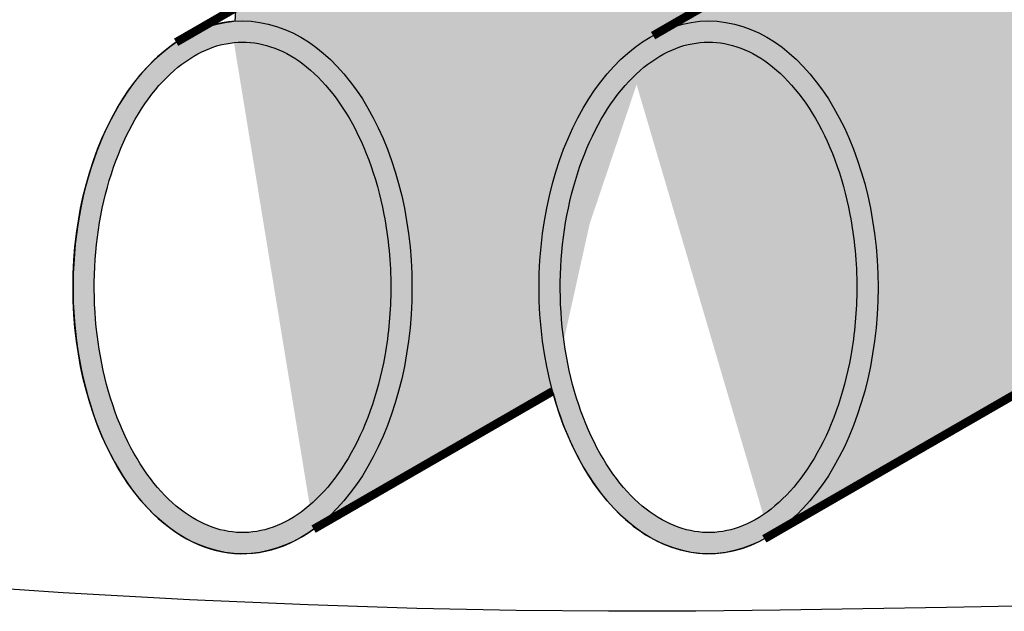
# Model space of a CAD drawing. Header units: inches. Extents: x -41 to 78, y -46 to 14.
# Tile 3 of 183: x 9 to 21, y -46 to -39. Entities that reach past the tile are written whole.
import ezdxf

# ---------------------------------------------------------------- set-up
doc = ezdxf.new("R2010")
doc.units = ezdxf.units.IN
doc.header["$MEASUREMENT"] = 0
for name, color, linetype in [('Conduit', 30, 'Continuous'), ('Dimension', 7, 'Continuous'), ('Dirt', 44, 'Continuous')]:
    doc.layers.add(name, color=color, linetype=linetype)
doc.styles.get("Standard").update_dxf_attribs({"font": 'simplex8.shx', "width": 0.8, "height": 2})
doc.dimstyles.get("Standard").update_dxf_attribs({"dimtxt": 2, "dimasz": 2, "dimexe": 0.18, "dimexo": 0.0625, "dimgap": 0.09, "dimtad": 0, "dimtih": 1, "dimtoh": 1, "dimdec": 4, "dimzin": 0, "dimdsep": 46, "dimtxsty": 'Standard', "dimcen": 0.09, "dimclrt": 256, "dimadec": 0, "dimazin": 0, "dimtfac": 1, "dimtdec": 4, "dimtofl": 0, "dimtmove": 0, "dimatfit": 3, "dimfxl": 1, "dimtolj": 1, "dimtzin": 0, "dimarcsym": 0})

# ---------------------------------------------------------------- blocks, each defined once
blk = doc.blocks.new('*D5')
at = {"layer": 'Defpoints', "color": 0, "transparency": 16777216}
for p in [(-28.001, -26.512), (12.214, -26.512), (11.92, -38.698)]:
    blk.add_point(p, dxfattribs=at)
at = {"layer": 'Dimension', "color": 0, "lineweight": -2, "transparency": 16777216}
for p, q in [((12.151, -26.512), (-28.181, -26.512)), ((-28.001, -28.512), (-28.001, -29.753)), ((-28.001, -36.698), (-28.001, -35.457)), ((11.858, -38.698), (-28.181, -38.698))]:
    blk.add_line(p, q, dxfattribs=at)
at = {"layer": 'Dimension', "color": 0, "transparency": 16777216}
for points in [[(-28.334, -28.512), (-27.668, -28.512), (-28.001, -26.512)], [(-28.334, -36.698), (-27.668, -36.698), (-28.001, -38.698)]]:
    blk.add_solid(points, dxfattribs=at)
at = {"layer": 'Dimension', "transparency": 16777216, "insert": (-28.001, -32.605), "char_height": 2, "width": 26.89179, "attachment_point": 5}
blk.add_mtext('\\A1;{\\H0.5x;MINIMUM DISTANCE ABOVE CONDUIT OR DIRECT BURIED CABLE\\P12" (30cm)}', dxfattribs=at)

msp = doc.modelspace()

# ---------------------------------------------------------------- hatches: boundary and pattern name
at = {"layer": 'Conduit'}
h = msp.add_hatch(color=256, dxfattribs=at)
h.dxf.hatch_style = 1
h.set_gradient(color1=(153, 76, 0), color2=(255, 127, 0), tint=1, name='INVCURVED')
edge = h.paths.add_edge_path()
edge.add_line((27.75152, -32.72972), (27.7652, -32.22069))
edge.add_line((27.7652, -32.22069), (27.50617, -32.17445))
edge.add_line((27.50617, -32.17445), (27.48766, -31.85081))
edge.add_line((27.48766, -31.85081), (27.4044, -31.22202))
edge.add_line((27.4044, -31.22202), (27.33965, -30.94462))
edge.add_line((27.33965, -30.94462), (27.10837, -30.63947))
edge.add_line((27.10837, -30.63947), (26.37815, -30.35098))
edge.add_line((26.37815, -30.35098), (11.92028, -38.69823))
edge.add_line((11.92028, -38.69823), (11.90998, -38.85623))
edge.add_ellipse((12, -42), major_axis=(0, 3.14696), ratio=0.63553312, start_angle=204.804048, end_angle=362.579893, ccw=False)
edge.add_line((12.83903, -44.85665), (15.65874, -43.22869))
edge.add_ellipse((17.5, -42), major_axis=(0, 3.14696), ratio=0.63553312, start_angle=19.105952, end_angle=112.981683, ccw=False)
edge.add_line((16.84537, -39.02639), (27.75152, -32.72972))
h = msp.add_hatch(color=256, dxfattribs=at)
h.dxf.hatch_style = 1
h.set_gradient(color1=(153, 76, 0), color2=(255, 127, 0), tint=1, name='INVCURVED')
edge = h.paths.add_edge_path()
edge.add_line((27.88046, -38.75791), (27.86573, -38.1985))
edge.add_line((27.86573, -38.1985), (28.20448, -37.75686))
edge.add_line((28.20448, -37.75686), (28.26339, -37.15329))
edge.add_line((28.26339, -37.15329), (28.20448, -36.52027))
edge.add_line((28.20448, -36.52027), (27.9541, -35.97558))
edge.add_line((27.9541, -35.97558), (27.56373, -34.7787))
edge.add_line((27.56373, -34.7787), (27.74297, -34.48395))
edge.add_line((27.74297, -34.48395), (27.94534, -34.05629))
edge.add_line((27.94534, -34.05629), (27.95113, -33.62284))
edge.add_line((27.95113, -33.62284), (27.92222, -33.17784))
edge.add_line((27.92222, -33.17784), (27.75152, -32.72972))
edge.add_line((27.75152, -32.72972), (16.84537, -39.02639))
edge.add_ellipse((17.5, -42), major_axis=(0, 3.14696), ratio=0.63553312, start_angle=201.072507, end_angle=379.105952, ccw=False)
edge.add_line((18.2191, -44.93651), (27.64074, -39.49693))
edge.add_line((27.64074, -39.49693), (27.88046, -38.75791))
h = msp.add_hatch(color=256, dxfattribs=at)
h.dxf.hatch_style = 1
edge = h.paths.add_edge_path()
edge.add_ellipse((12, -42), major_axis=(0, 3.14696), ratio=0.63553312, start_angle=0, end_angle=360)
edge = h.paths.add_edge_path(flags=16)
edge.add_spline(control_points=[(13.75, -42), (13.75, -41.70843), (13.72263, -41.4169), (13.58275, -40.68662), (13.4265, -40.27133), (13.02202, -39.61368), (12.77526, -39.37342), (12.26942, -39.10477), (12.01289, -39.0709), (11.50263, -39.19286), (11.24428, -39.35451), (10.78467, -39.87851), (10.58698, -40.2395), (10.31833, -41.07683), (10.24743, -41.55184), (10.25272, -42.50055), (10.32891, -42.97335), (10.60658, -43.80234), (10.80797, -44.15717), (11.27198, -44.6669), (11.53079, -44.82066), (12.04108, -44.92826), (12.29788, -44.88749), (12.8026, -44.60383), (13.04747, -44.35586), (13.44535, -43.68582), (13.59705, -43.26583), (13.72583, -42.54819), (13.75, -42.27411), (13.75, -42)], knot_values=[-1.57079633, -1.57079633, -1.57079633, -1.57079633, -1.27806131, -1.27806131, -0.80179061, -0.80179061, -0.3255199, -0.3255199, 0.1507508, 0.1507508, 0.6270215, 0.6270215, 1.10329221, 1.10329221, 1.57956291, 1.57956291, 2.05583361, 2.05583361, 2.53210432, 2.53210432, 3.00837502, 3.00837502, 3.48464572, 3.48464572, 3.96091643, 3.96091643, 4.43718713, 4.43718713, 4.71238898, 4.71238898, 4.71238898, 4.71238898], degree=3, periodic=0)
edge = h.paths.add_edge_path(flags=16)
edge.add_spline(control_points=[(19.25, -42), (19.25, -41.70843), (19.22263, -41.4169), (19.08275, -40.68662), (18.9265, -40.27133), (18.52202, -39.61368), (18.27526, -39.37342), (17.76942, -39.10477), (17.51289, -39.0709), (17.00263, -39.19286), (16.74428, -39.35451), (16.28467, -39.87851), (16.08698, -40.2395), (15.81833, -41.07683), (15.74743, -41.55184), (15.75272, -42.50055), (15.82891, -42.97335), (16.10658, -43.80234), (16.30797, -44.15717), (16.77198, -44.6669), (17.03079, -44.82066), (17.54108, -44.92826), (17.79788, -44.88749), (18.3026, -44.60383), (18.54747, -44.35586), (18.94535, -43.68582), (19.09705, -43.26583), (19.22583, -42.54819), (19.25, -42.27411), (19.25, -42)], knot_values=[-1.57079633, -1.57079633, -1.57079633, -1.57079633, -1.27806131, -1.27806131, -0.80179061, -0.80179061, -0.3255199, -0.3255199, 0.1507508, 0.1507508, 0.6270215, 0.6270215, 1.10329221, 1.10329221, 1.57956291, 1.57956291, 2.05583361, 2.05583361, 2.53210432, 2.53210432, 3.00837502, 3.00837502, 3.48464572, 3.48464572, 3.96091643, 3.96091643, 4.43718713, 4.43718713, 4.71238898, 4.71238898, 4.71238898, 4.71238898], degree=3, periodic=0)
edge = h.paths.add_edge_path()
edge.add_ellipse((17.5, -42), major_axis=(0, 3.14696), ratio=0.63553312, start_angle=0, end_angle=360)

# ---------------------------------------------------------------- linework, layer by layer
at = {"layer": 'Conduit', "const_width": 0.1}
for points in [[(11.21656, -39.10452), (26.37815, -30.35098)], [(16.84537, -39.02639), (27.75152, -32.72972)], [(18.1586, -44.97144), (27.64074, -39.49693)], [(12.83903, -44.85665), (15.65874, -43.22869)]]:
    msp.add_lwpolyline(points, dxfattribs=at)
at = {"layer": 'Conduit', "color": 7}
for centre in [(12, -42), (17.5, -42)]:
    msp.add_ellipse(centre, major_axis=(0, 3.14696), ratio=0.63553312, start_param=-1.57079633, end_param=4.71238898, dxfattribs=at)
at = {"layer": 'Conduit'}
for points in [[(13.75, -42), (13.75, -41.70843), (13.72263, -41.4169), (13.58275, -40.68662), (13.4265, -40.27133), (13.02202, -39.61368), (12.77526, -39.37342), (12.26942, -39.10477), (12.01289, -39.0709), (11.50263, -39.19286), (11.24428, -39.35451), (10.78467, -39.87851), (10.58698, -40.2395), (10.31833, -41.07683), (10.24743, -41.55184), (10.25272, -42.50055), (10.32891, -42.97335), (10.60658, -43.80234), (10.80797, -44.15717), (11.27198, -44.6669), (11.53079, -44.82066), (12.04108, -44.92826), (12.29788, -44.88749), (12.8026, -44.60383), (13.04747, -44.35586), (13.44535, -43.68582), (13.59705, -43.26583), (13.72583, -42.54819), (13.75, -42.27411), (13.75, -42)], [(19.25, -42), (19.25, -41.70843), (19.22263, -41.4169), (19.08275, -40.68662), (18.9265, -40.27133), (18.52202, -39.61368), (18.27526, -39.37342), (17.76942, -39.10477), (17.51289, -39.0709), (17.00263, -39.19286), (16.74428, -39.35451), (16.28467, -39.87851), (16.08698, -40.2395), (15.81833, -41.07683), (15.74743, -41.55184), (15.75272, -42.50055), (15.82891, -42.97335), (16.10658, -43.80234), (16.30797, -44.15717), (16.77198, -44.6669), (17.03079, -44.82066), (17.54108, -44.92826), (17.79788, -44.88749), (18.3026, -44.60383), (18.54747, -44.35586), (18.94535, -43.68582), (19.09705, -43.26583), (19.22583, -42.54819), (19.25, -42.27411), (19.25, -42)]]:
    msp.add_open_spline(points, degree=3, knots=[-1.57079633, -1.57079633, -1.57079633, -1.57079633, -1.27806131, -1.27806131, -0.80179061, -0.80179061, -0.3255199, -0.3255199, 0.1507508, 0.1507508, 0.6270215, 0.6270215, 1.10329221, 1.10329221, 1.57956291, 1.57956291, 2.05583361, 2.05583361, 2.53210432, 2.53210432, 3.00837502, 3.00837502, 3.48464572, 3.48464572, 3.96091643, 3.96091643, 4.43718713, 4.43718713, 4.71238898, 4.71238898, 4.71238898, 4.71238898], dxfattribs=at)
at = {"layer": 'Dirt'}
for points in [[(11.95408, -38.17989), (11.90998, -38.85623)], [(18.48597, -44.73797), (21.31697, -43.1035)], [(12.83903, -44.85665), (15.65874, -43.22869)], [(36.58096, -45.20496), (35.23244, -45.31899), (33.85679, -45.41349), (32.47204, -45.49077), (31.09622, -45.55313), (29.7449, -45.60283), (28.42393, -45.64189), (27.13672, -45.67226), (25.88667, -45.69591), (24.67718, -45.71479), (23.51167, -45.73086), (22.39353, -45.74609), (21.32618, -45.76242), (20.30863, -45.78102), (19.32231, -45.79976), (18.34428, -45.81573), (17.35159, -45.82601), (16.32127, -45.82769), (15.23039, -45.81784), (14.05599, -45.79354), (12.77511, -45.75189), (11.37483, -45.69025), (9.88223, -45.60726), (8.33444, -45.50184)]]:
    msp.add_lwpolyline(points, dxfattribs=at)
for centre, start_param, end_param in [((12, -42), 0.04502763, 3.57450496), ((17.5, -42), 1.97190237, 3.65711247)]:
    msp.add_ellipse(centre, major_axis=(0, 3.14696), ratio=0.63553312, start_param=start_param, end_param=end_param, dxfattribs=at)

# ---------------------------------------------------------------- dimensions: what is measured, and where the dimension line sits
at = {"layer": 'Dimension'}
dim = msp.add_linear_dim(base=(-28.00101, -26.51248), p1=(11.92028, -38.69823), p2=(12.2139, -26.51248), angle=90, text='{\\H0.5x;MINIMUM DISTANCE ABOVE CONDUIT OR DIRECT BURIED CABLE\\P12" (30cm)}', dimstyle='Standard', override={"dimtxt": 1}, dxfattribs=at)
dim.commit()
dim.dimension.update_dxf_attribs({"geometry": '*D5', "text_midpoint": (-28.00101, -32.60536)})

doc.saveas('drawing.dxf')
